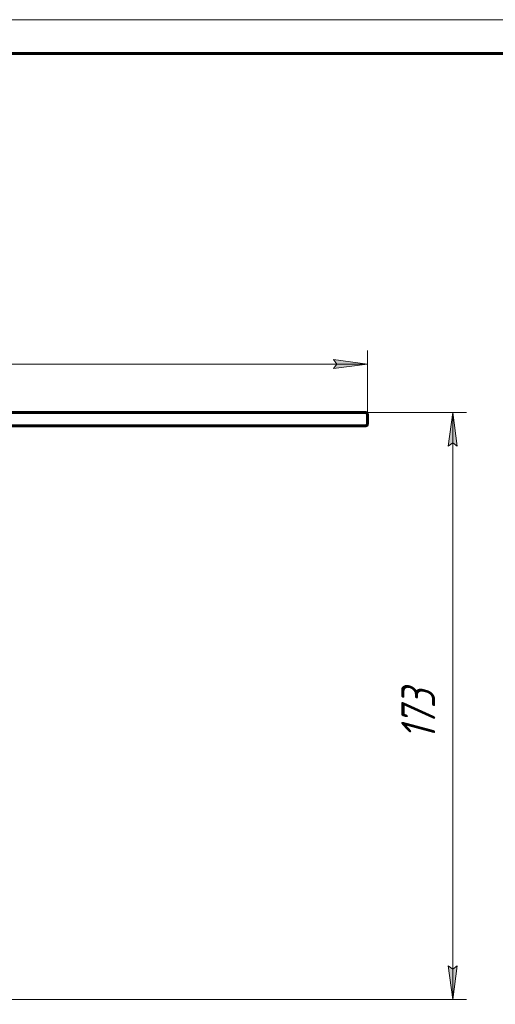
# Model space of a CAD drawing. Header units: millimetres. Extents: x 0 to 428, y 0 to 297.
# Tile 25 of 26: x 210 to 281, y 152 to 297. Entities that reach past the tile are written whole.
import ezdxf

# ---------------------------------------------------------------- set-up
doc = ezdxf.new("R2010")
doc.units = ezdxf.units.MM
for name, pattern in [('K5LT_AXLED', [12, 7.5, -1.5, 1.5, -1.5]), ('K5LT_BASIC', [0]), ('K5LT_THIN', [0])]:
    doc.linetypes.add(name, pattern=pattern)
doc.layers.add('Системный слой', color=7, linetype='Continuous')
doc.layers.add('Системный слой (1)', color=7, linetype='Continuous', true_color=0x6c6c6c)
doc.styles.add('KDIMTEXTSTYLE', font='GOST_AU.SHX', dxfattribs={"width": 0.96, "oblique": 15, "height": 5})
doc.styles.add('KTEXTSTYLE', font='GOST_AU.SHX', dxfattribs={"width": 0.96, "height": 5})
doc.dimstyles.new('KDIMSTYLE (0.50)', dxfattribs={"dimtxt": 5, "dimasz": 1, "dimexe": 2, "dimexo": 0, "dimgap": 1, "dimtad": 1, "dimlfac": 2, "dimtxsty": 'KDIMTEXTSTYLE', "dimsah": 1, "dimcen": 0, "dimdle": 1, "dimadec": 0, "dimazin": 0, "dimtfac": 0.667, "dimtmove": 0, "dimatfit": 3, "dimfxl": 1, "dimtvp": 1, "dimtolj": 1, "dimtzin": 0, "dimarcsym": 0})

# ---------------------------------------------------------------- blocks, each defined once
blk = doc.blocks.new('D1')
at = {"layer": 'Системный слой (1)'}
for points in [[(129.19, 245.63), (128.69, 246.28), (129.19, 246.94), (124.19, 246.28)], [(261.69, 246.28), (256.69, 246.94), (257.19, 246.28), (256.69, 245.63)]]:
    blk.add_hatch(color=7, dxfattribs=at).paths.add_polyline_path(points)
at = {"layer": 'Системный слой (1)', "color": 7, "linetype": 'K5LT_THIN', "lineweight": 18}
for p, q in [((124.19, 236.41), (124.19, 248.28)), ((261.69, 238.91), (261.69, 248.28)), ((124.19, 246.28), (129.19, 246.94)), ((129.19, 246.94), (128.69, 246.28)), ((257.19, 246.28), (256.69, 246.94)), ((256.69, 246.94), (261.69, 246.28)), ((129.19, 245.63), (124.19, 246.28)), ((261.69, 246.28), (124.19, 246.28)), ((128.69, 246.28), (129.19, 245.63)), ((261.69, 246.28), (256.69, 245.63)), ((256.69, 245.63), (257.19, 246.28))]:
    blk.add_line(p, q, dxfattribs=at)
blk.add_wipeout([(187.47, 247.28), (187.47, 254.67), (197.98, 254.67), (197.98, 247.28)]).dxf.layer = 'Системный слой (1)'
at = {"layer": 'Системный слой (1)', "color": 7, "insert": (187.47, 253.87), "char_height": 5, "attachment_point": 1, "style": 'KTEXTSTYLE'}
blk.add_mtext('\\H5.0;\\W1.000;\\Q15;\\Q15;\\W0.965;275', dxfattribs=at)
blk = doc.blocks.new('KDIMARROW_01')
at = {"layer": 'Системный слой'}
blk.add_hatch(color=0, dxfattribs=at).paths.add_polyline_path([(0, 0), (-5, 0.66), (-4.5, 0), (-5, -0.66)])
at = {"layer": 'Системный слой', "color": 0, "linetype": 'K5LT_THIN', "lineweight": 18}
for p, q in [((-4.5, 0), (-5, 0.66)), ((-5, 0.66), (0, 0)), ((0, 0), (-5, -0.66)), ((-5, -0.66), (-4.5, 0))]:
    blk.add_line(p, q, dxfattribs=at)
at = {"layer": 'Системный слой (1)', "color": 0, "linetype": 'K5LT_THIN', "lineweight": 18}
blk.add_line((341.8, 152.66), (341.3, 152.66), dxfattribs=at)
blk = doc.blocks.new('D2')
at = {"layer": 'Системный слой (1)'}
for points in [[(274.93, 234.16), (274.27, 239.16), (273.61, 234.16), (274.27, 234.66)], [(274.27, 152.66), (274.93, 157.66), (274.27, 157.16), (273.61, 157.66)]]:
    blk.add_hatch(color=7, dxfattribs=at).paths.add_polyline_path(points)
at = {"layer": 'Системный слой (1)', "color": 7, "linetype": 'K5LT_THIN', "lineweight": 18}
for p, q in [((256.69, 239.16), (276.27, 239.16)), ((273.61, 234.16), (274.27, 239.16)), ((274.27, 239.16), (274.93, 234.16)), ((274.27, 239.16), (274.27, 152.66)), ((274.27, 234.66), (273.61, 234.16)), ((274.93, 234.16), (274.27, 234.66)), ((274.27, 152.66), (273.61, 157.66)), ((273.61, 157.66), (274.27, 157.16)), ((274.27, 157.16), (274.93, 157.66)), ((274.93, 157.66), (274.27, 152.66)), ((210.44, 152.66), (276.27, 152.66))]:
    blk.add_line(p, q, dxfattribs=at)
blk.add_wipeout([(273.27, 190.9), (265.89, 190.9), (265.89, 200.52), (273.27, 200.52)]).dxf.layer = 'Системный слой (1)'
at = {"layer": 'Системный слой (1)', "color": 7, "insert": (266.68, 190.9), "char_height": 5, "attachment_point": 1, "rotation": 90, "style": 'KTEXTSTYLE'}
blk.add_mtext('\\H5.0;\\W1.000;\\Q15;\\Q15;\\W0.965;173', dxfattribs=at)
blk = doc.blocks.new('D4')
at = {"layer": 'Системный слой (1)'}
for points in [[(303.23, 184.48), (298.92, 187.1), (302.4, 183.46), (302.43, 184.28)], [(384.68, 118.22), (381.2, 121.87), (381.17, 121.04), (380.37, 120.84)]]:
    blk.add_hatch(color=7, dxfattribs=at).paths.add_polyline_path(points)
at = {"layer": 'Системный слой (1)', "color": 7, "linetype": 'K5LT_THIN', "lineweight": 18}
for p, q in [((298.92, 187.1), (303.23, 184.48)), ((302.4, 183.46), (298.92, 187.1)), ((298.92, 187.1), (384.68, 118.22)), ((302.43, 184.28), (302.4, 183.46)), ((303.23, 184.48), (302.43, 184.28)), ((381.17, 121.04), (381.2, 121.87)), ((381.2, 121.87), (384.68, 118.22)), ((380.37, 120.84), (381.17, 121.04)), ((384.68, 118.22), (380.37, 120.84)), ((384.68, 118.22), (393.57, 111.09)), ((393.57, 111.09), (412.22, 111.09))]:
    blk.add_line(p, q, dxfattribs=at)
blk.add_wipeout([(395.57, 112.09), (395.57, 119.47), (409.63, 119.47), (409.63, 112.09)]).dxf.layer = 'Системный слой (1)'
at = {"layer": 'Системный слой (1)', "color": 7, "char_height": 5, "attachment_point": 1, "style": 'KTEXTSTYLE'}
for s, insert in [('\\H5.0;\\W1.000;\\Q15;\\Q15;\\W0.965;∅', (395.57, 118.67)), ('\\H5.0;\\W1.000;\\Q15;\\Q15;\\W0.965;220', (398.87, 118.67))]:
    blk.add_mtext(s, dxfattribs=dict(at, insert=insert))
blk = doc.blocks.new('U53')
at = {"color": 7, "linetype": 'K5LT_THIN', "lineweight": 18}
blk.add_line((0, 297), (420, 297), dxfattribs=at)
at = {"color": 150, "linetype": 'K5LT_BASIC', "lineweight": 60, "true_color": 0x0080ff}
blk.add_line((20, 292), (415, 292), dxfattribs=at)

msp = doc.modelspace()

# ---------------------------------------------------------------- linework, layer by layer
at = {"layer": 'Системный слой (1)', "color": 150, "linetype": 'K5LT_BASIC', "lineweight": 60, "true_color": 0x0080ff}
for p, q in [((186.6922, 239.1605), (256.6922, 239.1605)), ((256.6922, 239.1605), (261.4422, 239.1605)), ((261.6922, 238.9105), (261.6922, 237.4105)), ((256.6922, 237.1605), (186.6922, 237.1605)), ((261.4422, 237.1605), (256.6922, 237.1605))]:
    msp.add_line(p, q, dxfattribs=at)
for centre, start, end in [((261.4422, 238.9105), 0, 90), ((261.4422, 237.4105), 270, 0)]:
    msp.add_arc(centre, 0.25, start, end, dxfattribs=at)

# ---------------------------------------------------------------- next in the draw order: dimensions: what is measured, and where the dimension line sits
at = {"layer": 'Системный слой (1)', "color": 7}
dim = msp.add_linear_dim(base=(261.6922, 246.2841), p1=(124.1922, 236.4105), p2=(261.6922, 238.9105), dimstyle='KDIMSTYLE (0.50)', override={"dimexo": 0, "dimpost": '\\H5.0;\\W0.965;\\Q15;<>', "dimblk1": 'KDIMARROW_01', "dimblk2": 'KDIMARROW_01', "dimse1": 0, "dimse2": 0, "dimclrt": 7, "dimtol": 1, "dimtp": 0, "dimtm": 0, "dimtdec": 5, "dimtolj": 1}, dxfattribs=at)
dim.commit()
dim.dimension.update_dxf_attribs({"geometry": 'D1', "text_midpoint": (192.9422, 246.2841), "dimtype": 160})

# ---------------------------------------------------------------- next in the draw order: dimensions: what is measured, and where the dimension line sits
dim = msp.add_linear_dim(base=(274.2709, 239.1605), p1=(210.4422, 152.6605), p2=(256.6922, 239.1605), angle=90, dimstyle='KDIMSTYLE (0.50)', override={"dimexo": 0, "dimpost": '\\H5.0;\\W0.965;\\Q15;<>', "dimblk1": 'KDIMARROW_01', "dimblk2": 'KDIMARROW_01', "dimse1": 0, "dimse2": 0, "dimclrt": 7, "dimtol": 1, "dimtp": 0, "dimtm": 0, "dimtdec": 5, "dimtolj": 1}, dxfattribs=at)
dim.commit()
dim.dimension.update_dxf_attribs({"geometry": 'D2', "text_midpoint": (274.2709, 195.9105), "dimtype": 160})

# ---------------------------------------------------------------- next in the draw order: linework, layer by layer
at = {"layer": 'Системный слой (1)', "color": 30, "linetype": 'K5LT_AXLED', "lineweight": 18, "true_color": 0xff8000}
msp.add_line((35.9422, 152.6605), (212.4422, 152.6605), dxfattribs=at)

# ---------------------------------------------------------------- next in the draw order: dimensions: what is measured, and where the dimension line sits
at = {"layer": 'Системный слой (1)', "color": 7}
dim = msp.add_diameter_dim_2p(p1=(256.0346, 221.5393), p2=(427.5655, 83.7817), dimstyle='KDIMSTYLE (0.50)', override={"dimtih": 1, "dimtoh": 1, "dimpost": '\\H5.0;\\W0.965;\\Q15;<>', "dimblk1": 'KDIMARROW_01', "dimblk2": 'KDIMARROW_01', "dimclrt": 7, "dimtol": 1, "dimtp": 0, "dimtm": 0, "dimtdec": 5, "dimtmove": 1, "dimatfit": 2, "dimtolj": 1}, dxfattribs=at)
dim.commit()
dim.dimension.update_dxf_attribs({"geometry": 'D4', "text_midpoint": (395.5672, 111.0859), "dimtype": 163})

# ---------------------------------------------------------------- next in the draw order: block references
msp.add_blockref('U53', (0, 0))

doc.saveas('drawing.dxf')
